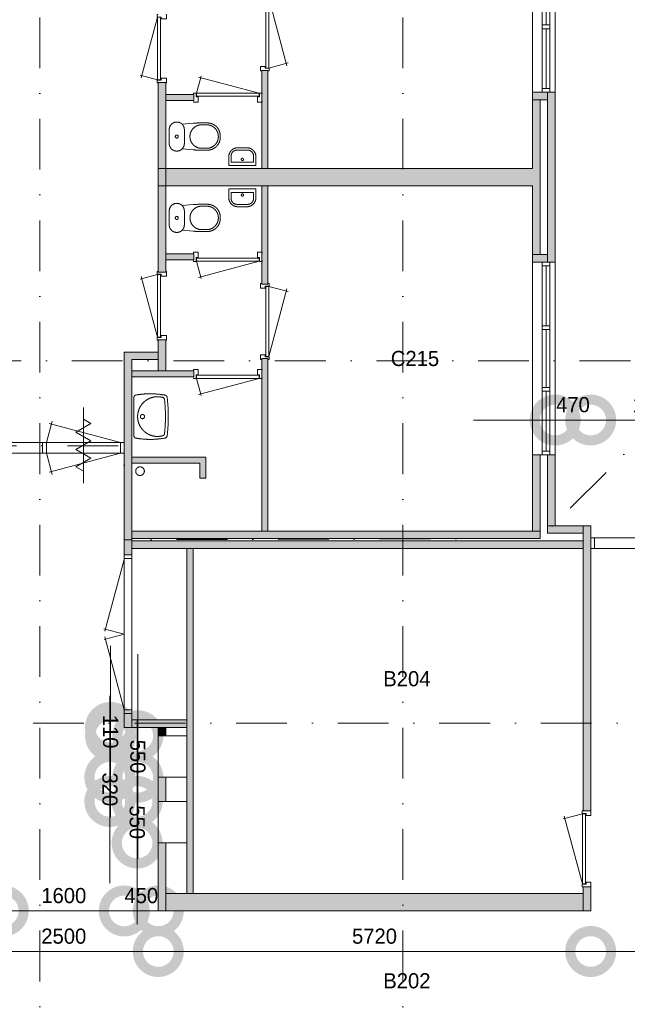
# Model space of a CAD drawing. Header units: millimetres. Extents: x 3142 to 87102, y -2885 to 56486.
# Tile 5 of 18: x 11821 to 19858, y 10084 to 23121. Entities that reach past the tile are written whole.
import ezdxf
from ezdxf.enums import TextEntityAlignment as Align
from ezdxf.xclip import XClip

# ---------------------------------------------------------------- set-up
doc = ezdxf.new("R2010")
doc.units = ezdxf.units.MM
doc.header["$PDMODE"] = 3
doc.header["$PDSIZE"] = 1
doc.linetypes.add('DGN4', pattern=[1343.35376, 671.67688, -335.83844, 0, -335.83844])
for name, color, linetype in [('12', 7, 'Continuous'), ('16', 7, 'Continuous'), ('17', 7, 'Continuous'), ('30', 7, 'Continuous'), ('31', 7, 'Continuous'), ('32', 7, 'Continuous'), ('33', 7, 'Continuous'), ('40', 7, 'Continuous'), ('48', 7, 'Continuous'), ('52', 7, 'Continuous'), ('56', 7, 'Continuous'), ('58', 7, 'Continuous'), ('62', 7, 'Continuous')]:
    doc.layers.add(name, color=color, linetype=linetype)
doc.styles.add('dgn003', font='dgn003.shx')
doc.styles.get("Standard").update_dxf_attribs({"font": 'arial.ttf'})
doc.dimstyles.get("Standard").update_dxf_attribs({"dimtxt": 0.18, "dimasz": 0.18, "dimexe": 0.18, "dimexo": 0.0625, "dimgap": 0.09, "dimtad": 0, "dimtih": 1, "dimtoh": 1, "dimdec": 4, "dimzin": 0, "dimdsep": 46, "dimtxsty": 'Standard', "dimcen": 0.09, "dimadec": 0, "dimazin": 0, "dimtfac": 1, "dimtdec": 4, "dimtofl": 0, "dimtmove": 0, "dimatfit": 3, "dimfxl": 1, "dimtolj": 1, "dimtzin": 0, "dimarcsym": 0})

# ---------------------------------------------------------------- blocks, each defined once
blk = doc.blocks.new('830R10185')
at = {"layer": '33', "color": 1, "linetype": 'Continuous', "lineweight": 0}
for p, q in [((-108, 868), (-322.82, 66.28)), ((-108, 38), (-336.87, 99.32))]:
    blk.add_line(p, q, dxfattribs=at)
at = {"layer": '33', "color": 92, "linetype": 'Continuous', "lineweight": 13, "true_color": 0x00e100, "flags": 128}
for points in [[(-100, 906), (-111, 906), (-111, 871), (-61, 871), (-61, 846), (11, 846), (11, 906), (0, 906)], [(-100, 0), (-111, 0), (-111, 35), (-61, 35), (-61, 60), (11, 60), (11, 0), (0, 0)]]:
    blk.add_lwpolyline(points, dxfattribs=at)
at = {"layer": '33', "color": 2, "linetype": 'Continuous', "lineweight": 13, "true_color": 0xf0f000, "flags": 128}
blk.add_lwpolyline([(-108, 868), (-108, 38), (-68, 38), (-68, 868), (-108, 868)], dxfattribs=at)
blk = doc.blocks.new('CLOS0261')
at = {"layer": '40', "color": 7, "linetype": 'Continuous', "lineweight": 0}
for p, q in [((528, 155), (436, 155)), ((220, 92), (220, -93)), ((670, 1), (670, -1)), ((528, -155), (436, -155))]:
    blk.add_line(p, q, dxfattribs=at)
at = {"layer": '40', "color": 7, "linetype": 'Continuous', "lineweight": 0, "flags": 128}
for points in [[(338, 176), (192, 162), (192, 162, 0.674333), (20, 92), (20, 92), (20, -93), (20, -93, 0.674333), (192, -162), (192, -162), (338, -176), (338, -176, 0.023285), (431, -180), (431, -180), (525, -180), (525, -180, 0.414214), (695, -10), (695, -10), (695, 10), (695, 10, 0.414214), (525, 180), (525, 180), (431, 180), (431, 180, 0.023285), (338, 176)], [(192, 162, -0.194504), (220, 92)], [(220, -93, -0.194504), (192, -162)]]:
    blk.add_lwpolyline(points, format="xyb", dxfattribs=at)
at = {"layer": '40', "color": 7, "linetype": 'Continuous', "lineweight": 0}
blk.add_circle((120, 0), 20, dxfattribs=at)
for centre, start, end in [((450, 0), 94.9264, 265.0736), ((514, 0), 274.9259, 85.0741)]:
    blk.add_arc(centre, 156, start, end, dxfattribs=at)
blk = doc.blocks.new('FT0161')
at = {"layer": '40', "color": 7, "linetype": 'Continuous', "lineweight": 0}
for p, q in [((-180, 135), (-180, 20)), ((149, 65), (149, 144)), ((-180, 20), (180, 20)), ((-149, 65), (149, 65))]:
    blk.add_line(p, q, dxfattribs=at)
at = {"layer": '40', "color": 7, "linetype": 'Continuous', "lineweight": 0, "flags": 128}
for points in [[(-149, 144), (-149, 65)], [(69, 224), (-69, 224)], [(60, 255), (-60, 255)], [(180, 20), (180, 135)]]:
    blk.add_lwpolyline(points, dxfattribs=at)
for points in [[(60, 255, -0.414214), (180, 135)], [(69, 224, -0.414214), (149, 144)]]:
    blk.add_lwpolyline(points, format="xyb", dxfattribs=at)
at = {"layer": '40', "color": 7, "linetype": 'Continuous', "lineweight": 0}
blk.add_circle((1, 101), 15.1, dxfattribs=at)
for centre, radius in [((-60, 135), 120), ((-69, 144), 80)]:
    blk.add_arc(centre, radius, 90, 180, dxfattribs=at)
blk = doc.blocks.new('830R10186')
at = {"layer": '33', "color": 1, "linetype": 'Continuous', "lineweight": 0}
for p, q in [((38, 108), (99.32, 336.87)), ((868, 108), (66.28, 322.82))]:
    blk.add_line(p, q, dxfattribs=at)
at = {"layer": '33', "color": 92, "linetype": 'Continuous', "lineweight": 13, "true_color": 0x00e100, "flags": 128}
for points in [[(0, 100), (0, 111), (35, 111), (35, 61), (60, 61), (60, -11), (0, -11), (0, 0)], [(906, 100), (906, 111), (871, 111), (871, 61), (846, 61), (846, -11), (906, -11), (906, 0)]]:
    blk.add_lwpolyline(points, dxfattribs=at)
at = {"layer": '33', "color": 2, "linetype": 'Continuous', "lineweight": 13, "true_color": 0xf0f000, "flags": 128}
blk.add_lwpolyline([(868, 108), (38, 108), (38, 68), (868, 68), (868, 108)], dxfattribs=at)
blk = doc.blocks.new('930L0962')
at = {"layer": '33', "color": 1, "linetype": 'Continuous', "lineweight": 0}
for p, q in [((98, -38), (338.7, -936.31)), ((98, -968), (353.44, -899.56))]:
    blk.add_line(p, q, dxfattribs=at)
at = {"layer": '33', "color": 92, "linetype": 'Continuous', "lineweight": 13, "true_color": 0x00e100, "flags": 128}
for points in [[(90, 0), (101, 0), (101, -35), (51, -35), (51, -60), (-11, -60), (-11, 0), (0, 0)], [(90, -1006), (101, -1006), (101, -971), (51, -971), (51, -946), (-11, -946), (-11, -1006), (0, -1006)]]:
    blk.add_lwpolyline(points, dxfattribs=at)
at = {"layer": '33', "color": 2, "linetype": 'Continuous', "lineweight": 13, "true_color": 0xf0f000, "flags": 128}
blk.add_lwpolyline([(98, -968), (98, -38), (58, -38), (58, -968), (98, -968)], dxfattribs=at)
blk = doc.blocks.new('WT0162')
at = {"layer": '40', "color": 7, "linetype": 'Continuous', "lineweight": 0}
blk.add_line((20, -253), (20, 253), dxfattribs=at)
blk.add_circle((133, 0), 28.1, dxfattribs=at)
for centre, radius, start, end in [((53, 253), 33, 100.0027, 180), ((236, -766), 1068, 79.4486, 100.2017), ((332, 0), 263, 74.8667, 285.1333), ((426, 252), 33, 6.8575, 79.6545), ((392, 222), 33, 6.0418, 74.8667), ((-1707, 0), 2144, 353.9582, 6.0418), ((-1669, 0), 2144, 353.1425, 6.8575), ((53, -253), 33, 180, 259.9973), ((392, -222), 33, 285.1333, 353.9582), ((426, -252), 33, 280.3455, 353.1425), ((236, 766), 1068, 259.7983, 280.5514)]:
    blk.add_arc(centre, radius, start, end, dxfattribs=at)
blk = doc.blocks.new('830R10187')
at = {"layer": '33', "color": 1, "linetype": 'Continuous', "lineweight": 0}
for p, q in [((38, -108), (99.32, -336.87)), ((868, -108), (66.28, -322.82))]:
    blk.add_line(p, q, dxfattribs=at)
at = {"layer": '33', "color": 92, "linetype": 'Continuous', "lineweight": 13, "true_color": 0x00e100, "flags": 128}
for points in [[(0, -100), (0, -111), (35, -111), (35, -61), (60, -61), (60, 11), (0, 11), (0, 0)], [(906, -100), (906, -111), (871, -111), (871, -61), (846, -61), (846, 11), (906, 11), (906, 0)]]:
    blk.add_lwpolyline(points, dxfattribs=at)
at = {"layer": '33', "color": 2, "linetype": 'Continuous', "lineweight": 13, "true_color": 0xf0f000, "flags": 128}
blk.add_lwpolyline([(868, -108), (38, -108), (38, -68), (868, -68), (868, -108)], dxfattribs=at)
blk = doc.blocks.new('830R10188')
at = {"layer": '33', "color": 1, "linetype": 'Continuous', "lineweight": 0}
for p, q in [((-108, -38), (-336.87, -99.32)), ((-108, -868), (-322.82, -66.28))]:
    blk.add_line(p, q, dxfattribs=at)
at = {"layer": '33', "color": 92, "linetype": 'Continuous', "lineweight": 13, "true_color": 0x00e100, "flags": 128}
for points in [[(-100, 0), (-111, 0), (-111, -35), (-61, -35), (-61, -60), (11, -60), (11, 0), (0, 0)], [(-100, -906), (-111, -906), (-111, -871), (-61, -871), (-61, -846), (11, -846), (11, -906), (0, -906)]]:
    blk.add_lwpolyline(points, dxfattribs=at)
at = {"layer": '33', "color": 2, "linetype": 'Continuous', "lineweight": 13, "true_color": 0xf0f000, "flags": 128}
blk.add_lwpolyline([(-108, -868), (-108, -38), (-68, -38), (-68, -868), (-108, -868)], dxfattribs=at)
blk = doc.blocks.new('CLOS0262')
at = {"layer": '40', "color": 7, "linetype": 'Continuous', "lineweight": 0}
for p, q in [((528, 155), (436, 155)), ((220, -92), (220, 92)), ((670, -1), (670, 1)), ((528, -155), (436, -155))]:
    blk.add_line(p, q, dxfattribs=at)
at = {"layer": '40', "color": 7, "linetype": 'Continuous', "lineweight": 0, "flags": 128}
for points in [[(338, -176), (192, -162), (192, -162, -0.674333), (20, -92), (20, -92), (20, 92), (20, 92, -0.674333), (192, 162), (192, 162), (338, 176), (338, 176, -0.023285), (431, 180), (431, 180), (525, 180), (525, 180, -0.414214), (695, 10), (695, 10), (695, -10), (695, -10, -0.414214), (525, -180), (525, -180), (431, -180), (431, -180, -0.023285), (338, -176)], [(437, -155, -0.917514), (437, 155)], [(528, 155, -0.917521), (528, -155)]]:
    blk.add_lwpolyline(points, format="xyb", dxfattribs=at)
at = {"layer": '40', "color": 7, "linetype": 'Continuous', "lineweight": 0}
blk.add_circle((120, 0), 20, dxfattribs=at)
for centre, start, end in [((120, 92), 0, 44.0273), ((120, -92), 315.9727, 0)]:
    blk.add_arc(centre, 100, start, end, dxfattribs=at)
blk = doc.blocks.new('FT0162')
at = {"layer": '40', "color": 7, "linetype": 'Continuous', "lineweight": 0}
for p, q in [((-180, -135), (-180, -20)), ((-180, -20), (180, -20)), ((-149, -65), (149, -65)), ((149, -65), (149, -144))]:
    blk.add_line(p, q, dxfattribs=at)
at = {"layer": '40', "color": 7, "linetype": 'Continuous', "lineweight": 0, "flags": 128}
for points in [[(-149, -144), (-149, -65)], [(180, -20), (180, -135)], [(69, -224), (-69, -224)], [(60, -255), (-60, -255)]]:
    blk.add_lwpolyline(points, dxfattribs=at)
for points in [[(-60, -255, -0.414214), (-180, -135)], [(-69, -224, -0.414214), (-149, -144)]]:
    blk.add_lwpolyline(points, format="xyb", dxfattribs=at)
at = {"layer": '40', "color": 7, "linetype": 'Continuous', "lineweight": 0}
blk.add_circle((1, -101), 15.1, dxfattribs=at)
for centre, radius in [((60, -135), 120), ((69, -144), 80)]:
    blk.add_arc(centre, radius, 270, 0, dxfattribs=at)
blk = doc.blocks.new('830R10189')
at = {"layer": '33', "color": 1, "linetype": 'Continuous', "lineweight": 0}
for p, q in [((38, -108), (99.32, -336.87)), ((868, -108), (66.28, -322.82))]:
    blk.add_line(p, q, dxfattribs=at)
at = {"layer": '33', "color": 92, "linetype": 'Continuous', "lineweight": 13, "true_color": 0x00e100, "flags": 128}
for points in [[(0, -100), (0, -111), (35, -111), (35, -61), (60, -61), (60, 11), (0, 11), (0, 0)], [(906, -100), (906, -111), (871, -111), (871, -61), (846, -61), (846, 11), (906, 11), (906, 0)]]:
    blk.add_lwpolyline(points, dxfattribs=at)
at = {"layer": '33', "color": 2, "linetype": 'Continuous', "lineweight": 13, "true_color": 0xf0f000, "flags": 128}
blk.add_lwpolyline([(868, -108), (38, -108), (38, -68), (868, -68), (868, -108)], dxfattribs=at)
blk = doc.blocks.new('930L0963')
at = {"layer": '33', "color": 1, "linetype": 'Continuous', "lineweight": 0}
for p, q in [((98, 968), (353.44, 899.56)), ((98, 38), (338.7, 936.31))]:
    blk.add_line(p, q, dxfattribs=at)
at = {"layer": '33', "color": 92, "linetype": 'Continuous', "lineweight": 13, "true_color": 0x00e100, "flags": 128}
for points in [[(90, 1006), (101, 1006), (101, 971), (51, 971), (51, 946), (-11, 946), (-11, 1006), (0, 1006)], [(90, 0), (101, 0), (101, 35), (51, 35), (51, 60), (-11, 60), (-11, 0), (0, 0)]]:
    blk.add_lwpolyline(points, dxfattribs=at)
at = {"layer": '33', "color": 2, "linetype": 'Continuous', "lineweight": 13, "true_color": 0xf0f000, "flags": 128}
blk.add_lwpolyline([(98, 968), (98, 38), (58, 38), (58, 968), (98, 968)], dxfattribs=at)
blk = doc.blocks.new('930L0964')
at = {"layer": '33', "color": 1, "linetype": 'Continuous', "lineweight": 0}
for p, q in [((-98, 968), (-353.44, 899.56)), ((-98, 38), (-338.7, 936.31))]:
    blk.add_line(p, q, dxfattribs=at)
at = {"layer": '33', "color": 92, "linetype": 'Continuous', "lineweight": 13, "true_color": 0x00e100, "flags": 128}
for points in [[(-90, 1006), (-101, 1006), (-101, 971), (-51, 971), (-51, 946), (11, 946), (11, 1006), (0, 1006)], [(-90, 0), (-101, 0), (-101, 35), (-51, 35), (-51, 60), (11, 60), (11, 0), (0, 0)]]:
    blk.add_lwpolyline(points, dxfattribs=at)
at = {"layer": '33', "color": 2, "linetype": 'Continuous', "lineweight": 13, "true_color": 0xf0f000, "flags": 128}
blk.add_lwpolyline([(-98, 968), (-98, 38), (-58, 38), (-58, 968), (-98, 968)], dxfattribs=at)
blk = doc.blocks.new('_DotSmall')
at = {"color": 0, "linetype": 'ByBlock', "const_width": 0.5}
blk.add_lwpolyline([(-0.0625, 0, 1), (0.0625, 0, 1)], format="xyb", close=True, dxfattribs=at)
blk = doc.blocks.new('*D17774')
at = {"layer": '58', "color": 3, "linetype": 'Continuous', "lineweight": 0, "transparency": 16777216}
blk.add_line((11535, 16708), (13235, 16708), dxfattribs=at)
at = {"layer": 'Defpoints', "color": 0, "linetype": 'Continuous', "transparency": 16777216}
for p in [(13235, 16708), (11535, 15308), (13235, 15308)]:
    blk.add_point(p, dxfattribs=at)
at = {"layer": '58', "color": 3, "linetype": 'Continuous', "lineweight": 0, "transparency": 16777216, "xscale": 1080, "yscale": 1080, "zscale": 1080, "rotation": 180}
blk.add_blockref('_DotSmall', (11535, 16708), dxfattribs=at)
at = {"layer": '58', "color": 3, "linetype": 'Continuous', "lineweight": 0, "transparency": 16777216, "xscale": 1080, "yscale": 1080, "zscale": 1080}
blk.add_blockref('_DotSmall', (13235, 16708), dxfattribs=at)
at = {"layer": '58', "color": 3, "linetype": 'Continuous', "lineweight": 0, "transparency": 16777216, "insert": (12385, 16910), "char_height": 200, "attachment_point": 5, "style": 'dgn003'}
blk.add_mtext('\\A1;1700', dxfattribs=at)
blk = doc.blocks.new('*D17775')
at = {"layer": '58', "color": 3, "linetype": 'Continuous', "lineweight": 0, "transparency": 16777216}
for p, q in [((11065, 16708), (9985, 16708)), ((11535, 16708), (11065, 16708)), ((11535, 16708), (12615, 16708))]:
    blk.add_line(p, q, dxfattribs=at)
at = {"layer": 'Defpoints', "color": 0, "linetype": 'Continuous', "transparency": 16777216}
for p in [(11065, 16708), (11065, 15308), (11535, 15308)]:
    blk.add_point(p, dxfattribs=at)
at = {"layer": '58', "color": 3, "linetype": 'Continuous', "lineweight": 0, "transparency": 16777216, "xscale": 1080, "yscale": 1080, "zscale": 1080}
blk.add_blockref('_DotSmall', (11065, 16708), dxfattribs=at)
at = {"layer": '58', "color": 3, "linetype": 'Continuous', "lineweight": 0, "transparency": 16777216, "xscale": 1080, "yscale": 1080, "zscale": 1080, "rotation": 180}
blk.add_blockref('_DotSmall', (11535, 16708), dxfattribs=at)
at = {"layer": '58', "color": 3, "linetype": 'Continuous', "lineweight": 0, "transparency": 16777216, "insert": (11300, 16910), "char_height": 200, "attachment_point": 5, "style": 'dgn003'}
blk.add_mtext('\\A1;470', dxfattribs=at)
blk = doc.blocks.new('*D17779')
at = {"layer": '58', "color": 3, "linetype": 'Continuous', "lineweight": 0, "transparency": 16777216}
blk.add_line((5815, 9671), (3315, 9671), dxfattribs=at)
at = {"layer": 'Defpoints', "color": 0, "linetype": 'Continuous', "transparency": 16777216}
for p in [(3315, 10586), (5815, 10586), (3315, 9671)]:
    blk.add_point(p, dxfattribs=at)
at = {"layer": '58', "color": 3, "linetype": 'Continuous', "lineweight": 0, "transparency": 16777216, "xscale": 1080, "yscale": 1080, "zscale": 1080, "rotation": 180}
blk.add_blockref('_DotSmall', (3315, 9671), dxfattribs=at)
at = {"layer": '58', "color": 3, "linetype": 'Continuous', "lineweight": 0, "transparency": 16777216, "xscale": 1080, "yscale": 1080, "zscale": 1080}
blk.add_blockref('_DotSmall', (5815, 9671), dxfattribs=at)
at = {"layer": '58', "color": 3, "linetype": 'Continuous', "lineweight": 0, "transparency": 16777216, "insert": (4565, 9873), "char_height": 200, "attachment_point": 5, "style": 'dgn003'}
blk.add_mtext('\\A1;2500', dxfattribs=at)
blk = doc.blocks.new('*D17780')
at = {"layer": '58', "color": 3, "linetype": 'Continuous', "lineweight": 0, "transparency": 16777216}
for p, q in [((3315, 10208), (2235, 10208)), ((3315, 10208), (3765, 10208)), ((3765, 10208), (4845, 10208))]:
    blk.add_line(p, q, dxfattribs=at)
at = {"layer": 'Defpoints', "color": 0, "linetype": 'Continuous', "transparency": 16777216}
for p in [(3315, 12638), (3765, 12638), (3765, 10208)]:
    blk.add_point(p, dxfattribs=at)
at = {"layer": '58', "color": 3, "linetype": 'Continuous', "lineweight": 0, "transparency": 16777216, "xscale": 1080, "yscale": 1080, "zscale": 1080}
blk.add_blockref('_DotSmall', (3315, 10208), dxfattribs=at)
at = {"layer": '58', "color": 3, "linetype": 'Continuous', "lineweight": 0, "transparency": 16777216, "xscale": 1080, "yscale": 1080, "zscale": 1080, "rotation": 180}
blk.add_blockref('_DotSmall', (3765, 10208), dxfattribs=at)
at = {"layer": '58', "color": 3, "linetype": 'Continuous', "lineweight": 0, "transparency": 16777216, "insert": (3540, 10410), "char_height": 200, "attachment_point": 5, "style": 'dgn003'}
blk.add_mtext('\\A1;450', dxfattribs=at)
blk = doc.blocks.new('*D17781')
at = {"layer": '58', "color": 3, "linetype": 'Continuous', "lineweight": 0, "transparency": 16777216}
blk.add_line((5365, 10208), (3765, 10208), dxfattribs=at)
at = {"layer": 'Defpoints', "color": 0, "linetype": 'Continuous', "transparency": 16777216}
for p in [(3765, 12638), (5365, 12638), (3765, 10208)]:
    blk.add_point(p, dxfattribs=at)
at = {"layer": '58', "color": 3, "linetype": 'Continuous', "lineweight": 0, "transparency": 16777216, "xscale": 1080, "yscale": 1080, "zscale": 1080, "rotation": 180}
blk.add_blockref('_DotSmall', (3765, 10208), dxfattribs=at)
at = {"layer": '58', "color": 3, "linetype": 'Continuous', "lineweight": 0, "transparency": 16777216, "xscale": 1080, "yscale": 1080, "zscale": 1080}
blk.add_blockref('_DotSmall', (5365, 10208), dxfattribs=at)
at = {"layer": '58', "color": 3, "linetype": 'Continuous', "lineweight": 0, "transparency": 16777216, "insert": (4565, 10410), "char_height": 200, "attachment_point": 5, "style": 'dgn003'}
blk.add_mtext('\\A1;1600', dxfattribs=at)
blk = doc.blocks.new('*D17782')
at = {"layer": '58', "color": 3, "linetype": 'Continuous', "lineweight": 0, "transparency": 16777216}
for p, q in [((5365, 10208), (4285, 10208)), ((5365, 10208), (5815, 10208)), ((5815, 10208), (6895, 10208))]:
    blk.add_line(p, q, dxfattribs=at)
at = {"layer": 'Defpoints', "color": 0, "linetype": 'Continuous', "transparency": 16777216}
for p in [(5365, 12638), (5815, 12638), (5815, 10208)]:
    blk.add_point(p, dxfattribs=at)
at = {"layer": '58', "color": 3, "linetype": 'Continuous', "lineweight": 0, "transparency": 16777216, "xscale": 1080, "yscale": 1080, "zscale": 1080}
blk.add_blockref('_DotSmall', (5365, 10208), dxfattribs=at)
at = {"layer": '58', "color": 3, "linetype": 'Continuous', "lineweight": 0, "transparency": 16777216, "xscale": 1080, "yscale": 1080, "zscale": 1080, "rotation": 180}
blk.add_blockref('_DotSmall', (5815, 10208), dxfattribs=at)
at = {"layer": '58', "color": 3, "linetype": 'Continuous', "lineweight": 0, "transparency": 16777216, "insert": (5590, 10410), "char_height": 200, "attachment_point": 5, "style": 'dgn003'}
blk.add_mtext('\\A1;450', dxfattribs=at)
blk = doc.blocks.new('*D17783')
at = {"layer": '58', "color": 3, "linetype": 'Continuous', "lineweight": 0, "transparency": 16777216}
blk.add_line((11535, 9671), (5815, 9671), dxfattribs=at)
at = {"layer": 'Defpoints', "color": 0, "linetype": 'Continuous', "transparency": 16777216}
for p in [(5815, 10586), (11535, 10586), (5815, 9671)]:
    blk.add_point(p, dxfattribs=at)
at = {"layer": '58', "color": 3, "linetype": 'Continuous', "lineweight": 0, "transparency": 16777216, "xscale": 1080, "yscale": 1080, "zscale": 1080, "rotation": 180}
blk.add_blockref('_DotSmall', (5815, 9671), dxfattribs=at)
at = {"layer": '58', "color": 3, "linetype": 'Continuous', "lineweight": 0, "transparency": 16777216, "xscale": 1080, "yscale": 1080, "zscale": 1080}
blk.add_blockref('_DotSmall', (11535, 9671), dxfattribs=at)
at = {"layer": '58', "color": 3, "linetype": 'Continuous', "lineweight": 0, "transparency": 16777216, "insert": (8675, 9873), "char_height": 200, "attachment_point": 5, "style": 'dgn003'}
blk.add_mtext('\\A1;5720', dxfattribs=at)
blk = doc.blocks.new('*D17784')
at = {"layer": '58', "color": 3, "linetype": 'Continuous', "lineweight": 0, "transparency": 16777216}
blk.add_line((13735, 9671), (11535, 9671), dxfattribs=at)
at = {"layer": 'Defpoints', "color": 0, "linetype": 'Continuous', "transparency": 16777216}
for p in [(11535, 10586), (13735, 10586), (11535, 9671)]:
    blk.add_point(p, dxfattribs=at)
at = {"layer": '58', "color": 3, "linetype": 'Continuous', "lineweight": 0, "transparency": 16777216, "xscale": 1080, "yscale": 1080, "zscale": 1080, "rotation": 180}
blk.add_blockref('_DotSmall', (11535, 9671), dxfattribs=at)
at = {"layer": '58', "color": 3, "linetype": 'Continuous', "lineweight": 0, "transparency": 16777216, "xscale": 1080, "yscale": 1080, "zscale": 1080}
blk.add_blockref('_DotSmall', (13735, 9671), dxfattribs=at)
at = {"layer": '58', "color": 3, "linetype": 'Continuous', "lineweight": 0, "transparency": 16777216, "insert": (12635, 9873), "char_height": 200, "attachment_point": 5, "style": 'dgn003'}
blk.add_mtext('\\A1;2200', dxfattribs=at)
blk = doc.blocks.new('79B1035')
at = {"layer": '12', "color": 7, "linetype": 'Continuous', "lineweight": 0}
blk.add_line((0, 500.48), (0, -500.5), dxfattribs=at)
at = {"layer": '12', "color": 92, "linetype": 'Continuous', "lineweight": 0, "true_color": 0x00e100}
for p, q in [((-100.18, 173.68), (97.62, 287.88)), ((97.62, 287.88), (0, 344.24)), ((100.18, 58), (-100.18, 173.68)), ((-100.18, -57.68), (100.18, 58)), ((97.62, -171.88), (-100.18, -57.68)), ((-100.02, -285.98), (97.62, -171.88)), ((0, -343.72), (-100.02, -285.98))]:
    blk.add_line(p, q, dxfattribs=at)
blk = doc.blocks.new('*D17834')
at = {"layer": '58', "color": 3, "linetype": 'Continuous', "lineweight": 0, "transparency": 16777216}
for p, q in [((5182.94, 12637.77), (5182.94, 13717.77)), ((5182.94, 12527.77), (5182.94, 12637.77)), ((5182.94, 12527.77), (5182.94, 11447.77))]:
    blk.add_line(p, q, dxfattribs=at)
at = {"layer": 'Defpoints', "color": 0, "linetype": 'Continuous', "transparency": 16777216}
for p in [(5182.94, 12637.77), (5814.76, 12637.77), (5814.76, 12527.77)]:
    blk.add_point(p, dxfattribs=at)
at = {"layer": '58', "color": 3, "linetype": 'Continuous', "lineweight": 0, "transparency": 16777216, "xscale": 1080, "yscale": 1080, "zscale": 1080}
for p, rotation in [((5182.94, 12637.77), 270), ((5182.94, 12527.77), 90)]:
    blk.add_blockref('_DotSmall', p, dxfattribs=dict(at, rotation=rotation))
at = {"layer": '58', "color": 3, "linetype": 'Continuous', "lineweight": 0, "transparency": 16777216, "insert": (5182.94, 12582.77), "char_height": 200, "attachment_point": 5, "rotation": 270, "style": 'dgn003'}
blk.add_mtext('\\A1;110', dxfattribs=at)
blk = doc.blocks.new('*D17835')
at = {"layer": '58', "color": 3, "linetype": 'Continuous', "lineweight": 0, "transparency": 16777216}
for p, q in [((5543.83, 12527.77), (5543.83, 13607.77)), ((5543.83, 11977.77), (5543.83, 12527.77)), ((5543.83, 11977.77), (5543.83, 10897.77))]:
    blk.add_line(p, q, dxfattribs=at)
at = {"layer": 'Defpoints', "color": 0, "linetype": 'Continuous', "transparency": 16777216}
for p in [(5543.83, 12527.77), (5814.76, 12527.77), (5814.76, 11977.77)]:
    blk.add_point(p, dxfattribs=at)
at = {"layer": '58', "color": 3, "linetype": 'Continuous', "lineweight": 0, "transparency": 16777216, "xscale": 1080, "yscale": 1080, "zscale": 1080}
for p, rotation in [((5543.83, 12527.77), 270), ((5543.83, 11977.77), 90)]:
    blk.add_blockref('_DotSmall', p, dxfattribs=dict(at, rotation=rotation))
at = {"layer": '58', "color": 3, "linetype": 'Continuous', "lineweight": 0, "transparency": 16777216, "insert": (5543.83, 12252.77), "char_height": 200, "attachment_point": 5, "rotation": 270, "style": 'dgn003'}
blk.add_mtext('\\A1;550', dxfattribs=at)
blk = doc.blocks.new('*D17836')
at = {"layer": '58', "color": 3, "linetype": 'Continuous', "lineweight": 0, "transparency": 16777216}
for p, q in [((5174.54, 11977.77), (5174.54, 13057.77)), ((5174.54, 11657.77), (5174.54, 11977.77)), ((5174.54, 11657.77), (5174.54, 10577.77))]:
    blk.add_line(p, q, dxfattribs=at)
at = {"layer": 'Defpoints', "color": 0, "linetype": 'Continuous', "transparency": 16777216}
for p in [(5174.54, 11977.77), (5814.76, 11977.77), (5814.76, 11657.77)]:
    blk.add_point(p, dxfattribs=at)
at = {"layer": '58', "color": 3, "linetype": 'Continuous', "lineweight": 0, "transparency": 16777216, "xscale": 1080, "yscale": 1080, "zscale": 1080}
for p, rotation in [((5174.54, 11977.77), 270), ((5174.54, 11657.77), 90)]:
    blk.add_blockref('_DotSmall', p, dxfattribs=dict(at, rotation=rotation))
at = {"layer": '58', "color": 3, "linetype": 'Continuous', "lineweight": 0, "transparency": 16777216, "insert": (5174.54, 11817.77), "char_height": 200, "attachment_point": 5, "rotation": 270, "style": 'dgn003'}
blk.add_mtext('\\A1;320', dxfattribs=at)
blk = doc.blocks.new('*D17837')
at = {"layer": '58', "color": 3, "linetype": 'Continuous', "lineweight": 0, "transparency": 16777216}
for p, q in [((5535.43, 11657.77), (5535.43, 12737.77)), ((5535.43, 11107.77), (5535.43, 11657.77)), ((5535.43, 11107.77), (5535.43, 10027.77))]:
    blk.add_line(p, q, dxfattribs=at)
at = {"layer": 'Defpoints', "color": 0, "linetype": 'Continuous', "transparency": 16777216}
for p in [(5535.43, 11657.77), (5814.76, 11657.77), (5814.76, 11107.77)]:
    blk.add_point(p, dxfattribs=at)
at = {"layer": '58', "color": 3, "linetype": 'Continuous', "lineweight": 0, "transparency": 16777216, "xscale": 1080, "yscale": 1080, "zscale": 1080}
for p, rotation in [((5535.43, 11657.77), 270), ((5535.43, 11107.77), 90)]:
    blk.add_blockref('_DotSmall', p, dxfattribs=dict(at, rotation=rotation))
at = {"layer": '58', "color": 3, "linetype": 'Continuous', "lineweight": 0, "transparency": 16777216, "insert": (5535.43, 11382.77), "char_height": 200, "attachment_point": 5, "rotation": 270, "style": 'dgn003'}
blk.add_mtext('\\A1;550', dxfattribs=at)
blk = doc.blocks.new('50E03_329_B02 - Default')
at = {"layer": '62'}
for color, points in [(9, [(7184.76, 21337.77), (7184.76, 20037.77), (7264.76, 20037.77), (7264.76, 21337.77)]), (7, [(5914.76, 21177.77), (5914.76, 19807.77), (5814.76, 19807.77), (5814.76, 21177.77)]), (9, [(6284.76, 21017.77), (6284.76, 20937.77), (5914.76, 20937.77), (5914.76, 21017.77)]), (7, [(10764.76, 21047.77), (10764.76, 20947.77), (10964.76, 20947.77), (10964.76, 21047.77)]), (7, [(10964.76, 21047.77), (10964.76, 18797.77), (11064.76, 18797.77), (11064.76, 21047.77)]), (9, [(10864.76, 20947.77), (10764.76, 20947.77), (10764.76, 20037.77), (5914.76, 20037.77), (5914.76, 19807.77), (10764.76, 19807.77), (10764.76, 18897.77), (10864.76, 18897.77)]), (7, [(5914.76, 18667.77), (5914.76, 20037.77), (5814.76, 20037.77), (5814.76, 18667.77)]), (9, [(7184.76, 18507.77), (7184.76, 19807.77), (7264.76, 19807.77), (7264.76, 18507.77)]), (9, [(6284.76, 18827.77), (6284.76, 18907.77), (5914.76, 18907.77), (5914.76, 18827.77)]), (7, [(10764.76, 18797.77), (10764.76, 18897.77), (10964.76, 18897.77), (10964.76, 18797.77)]), (7, [(5914.76, 17357.77), (5914.76, 17767.77), (5814.76, 17767.77), (5814.76, 17357.77)]), (7, [(5364.76, 15122.77), (5464.76, 15122.77), (5464.76, 17507.77), (5814.76, 17507.77), (5814.76, 17607.77), (5364.76, 17607.77)]), (7, [(7184.76, 15237.77), (7184.76, 17522.77), (7264.76, 17522.77), (7264.76, 15237.77)]), (9, [(6284.76, 17277.77), (6284.76, 17357.77), (5464.76, 17357.77), (5464.76, 17277.77)]), (9, [(6364.76, 15937.77), (6444.76, 15937.77), (6444.76, 16217.77), (5464.76, 16217.77), (5464.76, 16137.77), (6364.76, 16137.77)]), (9, [(10764.76, 16247.77), (10864.76, 16247.77), (10864.76, 15237.77), (10764.76, 15237.77)]), (7, [(10964.76, 16247.77), (11064.76, 16247.77), (11064.76, 15307.77), (10964.76, 15307.77)]), (7, [(10964.76, 15207.77), (11434.76, 15207.77), (11434.76, 15307.77), (10964.76, 15307.77)]), (7, [(11434.76, 15307.77), (11534.76, 15307.77), (11534.76, 11533.77), (11434.76, 11533.77)]), (7, [(5464.76, 14922.77), (5364.76, 14922.77), (5364.76, 15122.77), (5464.76, 15122.77)]), (9, [(5464.76, 15237.77), (10864.76, 15237.77), (10864.76, 15137.77), (5464.76, 15137.77)]), (7, [(11434.76, 15107.77), (5464.76, 15107.77), (5464.76, 15007.77), (11434.76, 15007.77)]), (7, [(6194.76, 15007.77), (6274.76, 15007.77), (6274.76, 10437.77), (6194.76, 10437.77)]), (7, [(5464.76, 12822.77), (5364.76, 12822.77), (5364.76, 12637.77), (5464.76, 12637.77)]), (7, [(6194.76, 12637.77), (5464.76, 12637.77), (5464.76, 12737.77), (6194.76, 12737.77)]), (7, [(5914.76, 12527.77), (5814.76, 12527.77), (5814.76, 12637.77), (5914.76, 12637.77)]), (7, [(5914.76, 11657.77), (5814.76, 11657.77), (5814.76, 11977.77), (5914.76, 11977.77)]), (7, [(5914.76, 11107.77), (5914.76, 10207.77), (5814.76, 10207.77), (5814.76, 11107.77)]), (9, [(5914.76, 10437.77), (11434.76, 10437.77), (11434.76, 10207.77), (5914.76, 10207.77)]), (7, [(11534.76, 10207.77), (11434.76, 10207.77), (11434.76, 10527.77), (11534.76, 10527.77)])]:
    blk.add_hatch(color=color, dxfattribs=at).paths.add_polyline_path(points)
at = {"layer": '16', "color": 92, "linetype": 'Continuous', "lineweight": 0, "true_color": 0x00e100}
blk.add_line((10764.76, 16247.77), (11064.76, 16247.77), dxfattribs=at)
at = {"layer": '16', "color": 92, "linetype": 'Continuous', "lineweight": 0, "true_color": 0x00e100, "flags": 128}
for points in [[(7184.76, 20037.77), (7184.76, 21337.77), (7264.76, 21337.77), (7264.76, 20037.77), (7184.76, 20037.77)], [(5814.76, 21177.77), (5814.76, 19807.77), (5914.76, 19807.77), (5914.76, 21177.77), (5814.76, 21177.77)], [(5914.76, 21017.77), (5914.76, 20937.77), (6284.76, 20937.77), (6284.76, 21017.77), (5914.76, 21017.77)], [(10764.76, 19807.77), (10764.76, 18797.77), (11064.76, 18797.77), (11064.76, 21047.77), (10764.76, 21047.77), (10764.76, 20037.77)], [(10864.76, 19937.77), (10864.76, 18897.77), (10964.76, 18897.77), (10964.76, 20947.77), (10864.76, 20947.77), (10864.76, 19937.77)], [(5814.76, 18667.77), (5814.76, 20037.77), (5914.76, 20037.77), (5914.76, 18667.77), (5814.76, 18667.77)], [(7184.76, 19807.77), (7184.76, 18507.77), (7264.76, 18507.77), (7264.76, 19807.77), (7184.76, 19807.77)], [(5914.76, 18827.77), (5914.76, 18907.77), (6284.76, 18907.77), (6284.76, 18827.77), (5914.76, 18827.77)], [(5814.76, 17357.77), (5814.76, 17767.77), (5914.76, 17767.77), (5914.76, 17357.77), (5814.76, 17357.77)], [(5364.76, 15122.77), (5364.76, 17607.77), (5814.76, 17607.77), (5814.76, 17507.77), (5464.76, 17507.77), (5464.76, 15122.77), (5364.76, 15122.77)], [(7184.76, 17522.77), (7184.76, 15237.77), (7264.76, 15237.77), (7264.76, 17522.77), (7184.76, 17522.77)], [(5464.76, 17277.77), (5464.76, 17357.77), (6284.76, 17357.77), (6284.76, 17277.77), (5464.76, 17277.77)], [(5464.76, 16137.77), (6364.76, 16137.77), (6364.76, 15937.77), (6444.76, 15937.77), (6444.76, 16217.77), (5464.76, 16217.77), (5464.76, 16137.77)], [(6274.76, 10437.77), (6194.76, 10437.77), (6194.76, 15007.77), (6274.76, 15007.77), (6274.76, 10437.77)], [(5814.76, 11107.77), (5814.76, 10207.77), (5914.76, 10207.77), (5914.76, 11107.77), (5814.76, 11107.77)]]:
    blk.add_lwpolyline(points, dxfattribs=at)
at = {"layer": '17', "color": 92, "linetype": 'Continuous', "lineweight": 0, "true_color": 0x00e100}
for p, q in [((10764.76, 20037.77), (5914.76, 20037.77)), ((10764.76, 19807.77), (5914.76, 19807.77)), ((10764.76, 15237.77), (10764.76, 16247.77)), ((10864.76, 15137.77), (10864.76, 16247.77)), ((10964.76, 15207.77), (10964.76, 16247.77)), ((11064.76, 15307.77), (11064.76, 16247.77)), ((11434.76, 15307.77), (11064.76, 15307.77)), ((11434.76, 15307.77), (11434.76, 11533.77)), ((10764.76, 15237.77), (5464.76, 15237.77)), ((10864.76, 15137.77), (5464.76, 15137.77)), ((11434.76, 15207.77), (10964.76, 15207.77)), ((11434.76, 15107.77), (5464.76, 15107.77)), ((11434.76, 15007.77), (5464.76, 15007.77)), ((11534.76, 15089.15), (11534.76, 11533.77)), ((11534.76, 11533.77), (11434.76, 11533.77))]:
    blk.add_line(p, q, dxfattribs=at)
at = {"layer": '17', "color": 92, "linetype": 'Continuous', "lineweight": 0, "true_color": 0x00e100, "flags": 128}
for points in [[(5364.76, 15122.77), (5464.76, 15122.77), (5464.76, 14922.77), (5364.76, 14922.77), (5364.76, 15122.77)], [(5364.76, 12822.77), (5464.76, 12822.77), (5464.76, 12637.77), (5364.76, 12637.77), (5364.76, 12822.77)], [(6194.76, 12637.77), (5464.76, 12637.77), (5464.76, 12737.77), (6194.76, 12737.77), (6194.76, 12637.77)], [(5914.76, 12637.77), (5814.76, 12637.77), (5814.76, 12527.77), (5914.76, 12527.77), (5914.76, 12637.77)], [(5914.76, 11977.77), (5814.76, 11977.77), (5814.76, 11657.77), (5914.76, 11657.77), (5914.76, 11977.77)], [(5914.76, 10207.77), (11434.76, 10207.77), (11434.76, 10437.77), (5914.76, 10437.77), (5914.76, 10207.77)], [(11434.76, 10527.77), (11534.76, 10527.77), (11534.76, 10207.77), (11434.76, 10207.77), (11434.76, 10527.77)]]:
    blk.add_lwpolyline(points, dxfattribs=at)
at = {"layer": '30', "color": 3, "linetype": 'Continuous', "lineweight": 0}
for p, q in [((10764.76, 23597.77), (10764.76, 21047.77)), ((11064.76, 23597.77), (11064.76, 21047.77)), ((10764.76, 18797.77), (10764.76, 16247.77)), ((10864.76, 18897.77), (10964.76, 18897.77)), ((11064.76, 18797.77), (11064.76, 16247.77))]:
    blk.add_line(p, q, dxfattribs=at)
at = {"layer": '31', "color": 3, "linetype": 'Continuous', "lineweight": 0}
for p, q in [((3764.76, 16409.53), (5364.76, 16409.53)), ((3764.76, 16269.53), (5364.76, 16269.53))]:
    blk.add_line(p, q, dxfattribs=at)
at = {"layer": '31', "color": 3, "linetype": 'Continuous', "lineweight": 0, "flags": 128}
for points in [[(5814.76, 11977.77), (6194.76, 11977.77), (6194.76, 12527.77), (5814.76, 12527.77), (5814.76, 11977.77)], [(5814.76, 11107.77), (6194.76, 11107.77), (6194.76, 11657.77), (5814.76, 11657.77), (5814.76, 11107.77)]]:
    blk.add_lwpolyline(points, dxfattribs=at)
at = {"layer": '32', "color": 3, "linetype": 'Continuous', "lineweight": 0}
for p, q in [((10894.76, 21097.77), (10894.76, 23547.77)), ((10994.76, 23547.77), (10994.76, 21047.77)), ((10944.76, 22706.1), (10944.76, 21939.43)), ((10944.76, 21889.43), (10944.76, 21097.77)), ((10894.76, 16297.77), (10894.76, 18747.77)), ((10894.76, 18747.77), (10994.76, 18747.77)), ((10944.76, 18747.77), (10944.76, 17956.1)), ((10994.76, 18747.77), (10994.76, 16247.77)), ((10944.76, 17906.1), (10944.76, 17139.43)), ((10944.76, 17089.43), (10944.76, 16297.77)), ((11534.76, 15146.77), (13234.76, 15146.77)), ((11534.76, 15007.77), (13234.76, 15007.77)), ((5364.76, 14922.77), (5364.76, 12822.77)), ((5464.76, 14922.77), (5464.76, 12822.77))]:
    blk.add_line(p, q, dxfattribs=at)
at = {"layer": '32', "color": 3, "linetype": 'Continuous', "lineweight": 0, "flags": 128}
for points in [[(10994.76, 21939.43), (10994.76, 21889.43), (10894.76, 21889.43), (10894.76, 21939.43), (10994.76, 21939.43)], [(10994.76, 21097.77), (10994.76, 21047.77), (10894.76, 21047.77), (10894.76, 21097.77), (10994.76, 21097.77)], [(10994.76, 18797.77), (10994.76, 18747.77), (10894.76, 18747.77), (10894.76, 18797.77), (10994.76, 18797.77)], [(10994.76, 17956.1), (10994.76, 17906.1), (10894.76, 17906.1), (10894.76, 17956.1), (10994.76, 17956.1)], [(10994.76, 17139.43), (10994.76, 17089.43), (10894.76, 17089.43), (10894.76, 17139.43), (10994.76, 17139.43)], [(4284.76, 16408.53), (4334.76, 16408.53), (4334.76, 16269.53), (4284.76, 16269.53), (4284.76, 16408.53)], [(5314.76, 16408.53), (5364.76, 16408.53), (5364.76, 16269.53), (5314.76, 16269.53), (5314.76, 16408.53)], [(10994.76, 16297.77), (10994.76, 16247.77), (10894.76, 16247.77), (10894.76, 16297.77), (10994.76, 16297.77)], [(11584.76, 15146.77), (11534.76, 15146.77), (11534.76, 15007.77), (11584.76, 15007.77), (11584.76, 15146.77)], [(5364.76, 14872.77), (5364.76, 14922.77), (5464.76, 14922.77), (5464.76, 14872.77), (5364.76, 14872.77)], [(5364.76, 12822.77), (5364.76, 12872.77), (5464.76, 12872.77), (5464.76, 12822.77), (5364.76, 12822.77)]]:
    blk.add_lwpolyline(points, dxfattribs=at)
at = {"layer": '33', "color": 1, "linetype": 'Continuous', "lineweight": 0}
for p, q in [((4334.76, 16408.53), (4410.68, 16691.86)), ((5314.76, 16408.53), (4370.82, 16661.46)), ((4334.76, 16269.53), (4410.68, 15986.2)), ((5314.76, 16269.53), (4370.82, 16016.6)), ((5364.76, 14863.39), (5109.67, 13911.39)), ((5364.76, 13872.77), (5094.66, 13945.14)), ((5364.76, 13872.77), (5099.47, 13801.69)), ((5364.76, 12872.77), (5106.56, 13836.39))]:
    blk.add_line(p, q, dxfattribs=at)
at = {"layer": '40', "color": 3, "linetype": 'Continuous', "lineweight": 0}
blk.add_circle((5573.36, 16031.01), 57.46, dxfattribs=at)
at = {"layer": '56', "color": 3, "linetype": 'DGN4', "lineweight": 0}
for p, q in [((4249.76, 50407.77), (4249.76, 1494.98)), ((9049.76, 50407.77), (9049.76, 1494.98)), ((51564.76, 17492.77), (-3435.24, 17492.77)), ((51564.76, 12692.77), (-3435.24, 12692.77))]:
    blk.add_line(p, q, dxfattribs=at)
at = {"layer": '62', "color": 9, "linetype": 'Continuous', "lineweight": 0, "flags": 128}
for points in [[(7184.76, 21337.77), (7184.76, 20037.77), (7264.76, 20037.77), (7264.76, 21337.77), (7184.76, 21337.77)], [(6284.76, 21017.77), (6284.76, 20937.77), (5914.76, 20937.77), (5914.76, 21017.77), (6284.76, 21017.77)], [(10864.76, 20947.77), (10764.76, 20947.77), (10764.76, 20037.77), (5914.76, 20037.77), (5914.76, 19807.77), (10764.76, 19807.77), (10764.76, 18897.77), (10864.76, 18897.77), (10864.76, 20947.77)], [(7184.76, 18507.77), (7184.76, 19807.77), (7264.76, 19807.77), (7264.76, 18507.77), (7184.76, 18507.77)], [(6284.76, 18827.77), (6284.76, 18907.77), (5914.76, 18907.77), (5914.76, 18827.77), (6284.76, 18827.77)], [(6284.76, 17277.77), (6284.76, 17357.77), (5464.76, 17357.77), (5464.76, 17277.77), (6284.76, 17277.77)], [(6364.76, 15937.77), (6444.76, 15937.77), (6444.76, 16217.77), (5464.76, 16217.77), (5464.76, 16137.77), (6364.76, 16137.77), (6364.76, 15937.77)], [(10764.76, 16247.77), (10864.76, 16247.77), (10864.76, 15237.77), (10764.76, 15237.77), (10764.76, 16247.77)], [(5464.76, 15237.77), (10864.76, 15237.77), (10864.76, 15137.77), (5464.76, 15137.77), (5464.76, 15237.77)], [(5914.76, 10437.77), (11434.76, 10437.77), (11434.76, 10207.77), (5914.76, 10207.77), (5914.76, 10437.77)]]:
    blk.add_lwpolyline(points, dxfattribs=at)
at = {"layer": '62', "color": 7, "linetype": 'Continuous', "lineweight": 0, "flags": 128}
for points in [[(5914.76, 21177.77), (5914.76, 19807.77), (5814.76, 19807.77), (5814.76, 21177.77), (5914.76, 21177.77)], [(10764.76, 21047.77), (10764.76, 20947.77), (10964.76, 20947.77), (10964.76, 21047.77), (10764.76, 21047.77)], [(10964.76, 21047.77), (10964.76, 18797.77), (11064.76, 18797.77), (11064.76, 21047.77), (10964.76, 21047.77)], [(5914.76, 18667.77), (5914.76, 20037.77), (5814.76, 20037.77), (5814.76, 18667.77), (5914.76, 18667.77)], [(10764.76, 18797.77), (10764.76, 18897.77), (10964.76, 18897.77), (10964.76, 18797.77), (10764.76, 18797.77)], [(5914.76, 17357.77), (5914.76, 17767.77), (5814.76, 17767.77), (5814.76, 17357.77), (5914.76, 17357.77)], [(5364.76, 15122.77), (5464.76, 15122.77), (5464.76, 17507.77), (5814.76, 17507.77), (5814.76, 17607.77), (5364.76, 17607.77), (5364.76, 15122.77)], [(7184.76, 15237.77), (7184.76, 17522.77), (7264.76, 17522.77), (7264.76, 15237.77), (7184.76, 15237.77)], [(10964.76, 16247.77), (11064.76, 16247.77), (11064.76, 15307.77), (10964.76, 15307.77), (10964.76, 16247.77)], [(10964.76, 15207.77), (11434.76, 15207.77), (11434.76, 15307.77), (10964.76, 15307.77), (10964.76, 15207.77)], [(11434.76, 15307.77), (11534.76, 15307.77), (11534.76, 11533.77), (11434.76, 11533.77), (11434.76, 15307.77)], [(5464.76, 14922.77), (5364.76, 14922.77), (5364.76, 15122.77), (5464.76, 15122.77), (5464.76, 14922.77)], [(11434.76, 15107.77), (5464.76, 15107.77), (5464.76, 15007.77), (11434.76, 15007.77), (11434.76, 15107.77)], [(6194.76, 15007.77), (6274.76, 15007.77), (6274.76, 10437.77), (6194.76, 10437.77), (6194.76, 15007.77)], [(5464.76, 12822.77), (5364.76, 12822.77), (5364.76, 12637.77), (5464.76, 12637.77), (5464.76, 12822.77)], [(6194.76, 12637.77), (5464.76, 12637.77), (5464.76, 12737.77), (6194.76, 12737.77), (6194.76, 12637.77)], [(5914.76, 12527.77), (5814.76, 12527.77), (5814.76, 12637.77), (5914.76, 12637.77), (5914.76, 12527.77)], [(5914.76, 11657.77), (5814.76, 11657.77), (5814.76, 11977.77), (5914.76, 11977.77), (5914.76, 11657.77)], [(5914.76, 11107.77), (5914.76, 10207.77), (5814.76, 10207.77), (5814.76, 11107.77), (5914.76, 11107.77)], [(11534.76, 10207.77), (11434.76, 10207.77), (11434.76, 10527.77), (11534.76, 10527.77), (11534.76, 10207.77)]]:
    blk.add_lwpolyline(points, dxfattribs=at)
at = {"color": 7, "linetype": 'Continuous', "lineweight": 0}
for name, p in [('930L0962', (7178.79, 22336)), ('830R10185', (5912.86, 21173.06)), ('830R10186', (6281.67, 20926.17)), ('CLOS0261', (5939.66, 20461.28)), ('FT0161', (6926.8, 20058.2)), ('FT0162', (6926.8, 19787.34)), ('CLOS0262', (5939.66, 19384.26)), ('830R10189', (6281.67, 18919.37)), ('830R10188', (5912.86, 18672.48)), ('930L0963', (7178.79, 17509.54)), ('830R10187', (6281.68, 17367.95)), ('WT0162', (5472.62, 16753.63)), ('79B1035', (4824.56, 16373.83)), ('930L0964', (11524.76, 10527.77))]:
    blk.add_blockref(name, p, dxfattribs=at)
at = {"layer": '48', "color": 7, "linetype": 'Continuous', "lineweight": 0, "style": 'dgn003'}
for s, p in [('C215', (9210.39, 17523.09)), ('B204', (9103.3, 13283.1)), ('B202', (9103.3, 9283.58))]:
    blk.add_text(s, height=200, dxfattribs=at).set_placement(p, align=Align.MIDDLE_CENTER)
at = {"layer": '58', "color": 3, "linetype": 'Continuous', "lineweight": 0}
for base, p1, p2, picture, middle in [((11064.76, 16707.77), (11534.76, 15307.77), (11064.76, 15307.77), '*D17775', (11299.76, 16909.88)), ((13234.76, 16707.77), (11534.76, 15307.77), (13234.76, 15307.77), '*D17774', (12384.76, 16909.88)), ((3764.76, 10207.77), (3314.76, 12637.77), (3764.76, 12637.77), '*D17780', (3539.76, 10409.88)), ((3764.76, 10207.77), (5364.76, 12637.77), (3764.76, 12637.77), '*D17781', (4564.76, 10409.88)), ((5814.76, 10207.77), (5364.76, 12637.77), (5814.76, 12637.77), '*D17782', (5589.76, 10409.88)), ((3314.76, 9670.73), (5814.76, 10585.95), (3314.76, 10585.95), '*D17779', (4564.76, 9872.84)), ((5814.76, 9670.73), (11534.76, 10585.95), (5814.76, 10585.95), '*D17783', (8674.76, 9872.84)), ((11534.76, 9670.73), (13734.76, 10585.95), (11534.76, 10585.95), '*D17784', (12634.76, 9872.84))]:
    dim = blk.add_linear_dim(base=base, p1=p1, p2=p2, dimstyle='Standard', override={"dimscale": 1, "dimtxt": 200, "dimasz": 1080, "dimexe": 0, "dimexo": 0, "dimgap": 100, "dimtad": 1, "dimjust": 0, "dimtih": 0, "dimtoh": 0, "dimdec": 0, "dimlfac": 1, "dimzin": 11, "dimdsep": 46, "dimlunit": 2, "dimpost": '<>', "dimtxsty": 'dgn003', "dimblk1": 'DotSmall', "dimblk2": 'DotSmall', "dimsah": 1, "dimcen": 0, "dimse1": 1, "dimse2": 1, "dimclrd": 3, "dimclre": 3, "dimclrt": 3, "dimtol": 0, "dimtix": 1, "dimtofl": 1, "dimatfit": 3, "dimfrac": 1, "dimtolj": 1, "dimlwd": 0, "dimlwe": 0}, dxfattribs=at)
    dim.commit()
    dim.dimension.update_dxf_attribs({"geometry": picture, "text_midpoint": middle})
for base, p1, p2, picture, middle in [((5182.94, 12637.77), (5814.76, 12527.77), (5814.76, 12637.77), '*D17834', (5182.94, 12582.77)), ((5543.83, 12527.77), (5814.76, 11977.77), (5814.76, 12527.77), '*D17835', (5543.83, 12252.77)), ((5174.54, 11977.77), (5814.76, 11657.77), (5814.76, 11977.77), '*D17836', (5174.54, 11817.77)), ((5535.43, 11657.77), (5814.76, 11107.77), (5814.76, 11657.77), '*D17837', (5535.43, 11382.77))]:
    dim = blk.add_linear_dim(base=base, p1=p1, p2=p2, angle=270, dimstyle='Standard', override={"dimscale": 1, "dimtxt": 200, "dimasz": 1080, "dimexe": 0, "dimexo": 0, "dimgap": 100, "dimtad": 1, "dimjust": 0, "dimtih": 0, "dimtoh": 0, "dimdec": 0, "dimlfac": 1, "dimzin": 11, "dimdsep": 46, "dimlunit": 2, "dimpost": '<>', "dimtxsty": 'dgn003', "dimblk1": 'DotSmall', "dimblk2": 'DotSmall', "dimsah": 1, "dimcen": 0, "dimse1": 1, "dimse2": 1, "dimclrd": 3, "dimclre": 3, "dimclrt": 3, "dimtol": 0, "dimtix": 1, "dimtofl": 1, "dimatfit": 3, "dimfrac": 1, "dimtolj": 1, "dimlwd": 0, "dimlwe": 0}, dxfattribs=at)
    dim.commit()
    dim.dimension.update_dxf_attribs({"geometry": picture, "text_midpoint": middle, "text_rotation": 270})

msp = doc.modelspace()

# ---------------------------------------------------------------- linework, layer by layer
at = {"layer": '52', "color": 4, "linetype": 'DGN4', "lineweight": 13, "flags": 128}
msp.add_lwpolyline([(5633.83, 16246.35), (11604.31, 16235.16), (11604.31, 17477.66), (13204.31, 17477.66), (13204.31, 16235.16), (18704.31, 16250.16), (22230.19, 19795.32)], dxfattribs=at)

# ---------------------------------------------------------------- block references
ref = msp.add_blockref('50E03_329_B02 - Default', (7839.55, 1112.39))
XClip(ref).set_block_clipping_path([(-1935.24, 48907.77), (12172.56, 48907.77), (12172.56, 34820.1), (36242.63, 34820.1), (36242.63, 16651.08), (38416.7, 16651.08), (38416.7, 2907.77), (-1935.24, 2907.77)])

doc.saveas('drawing.dxf')
